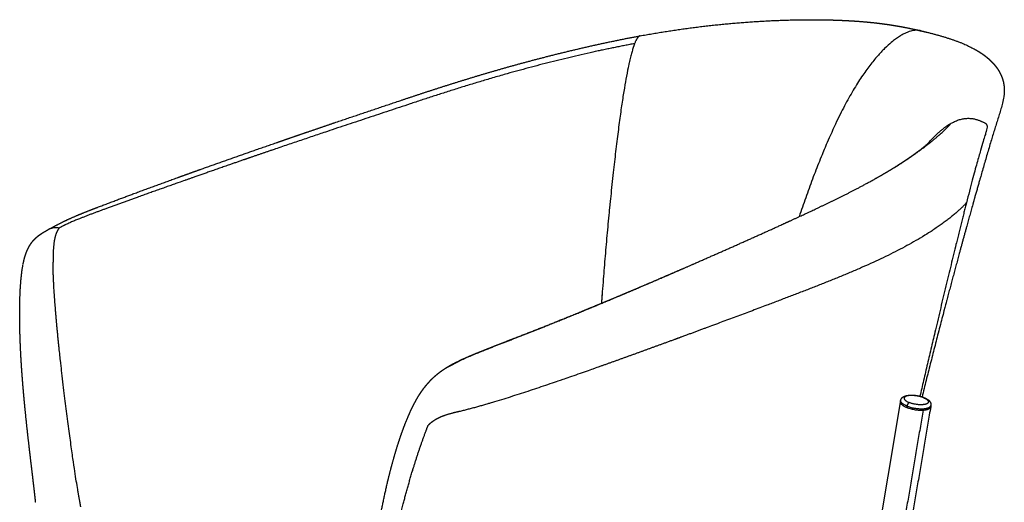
# Model space of a CAD drawing. Header units: millimetres. Extents: x -1034 to 742, y 1139 to 3175.
# Tile 6 of 15: x -969 to -526, y 1546 to 1763. Entities that reach past the tile are written whole.
import ezdxf

# ---------------------------------------------------------------- set-up
doc = ezdxf.new("R2010")
doc.units = ezdxf.units.MM
doc.header["$MEASUREMENT"] = 0
for name, color, linetype, true_color in [('2DVýkres$viditelné$tečné', 18, 'Continuous', 0x000000), ('2DVýkres$viditelné$čáry', 18, 'Continuous', 0x000000), ('podnoží kov', 18, 'Continuous', 0x000000)]:
    doc.layers.add(name, color=color, linetype=linetype, true_color=true_color)

msp = doc.modelspace()

# ---------------------------------------------------------------- linework, layer by layer
at = {"layer": '2DVýkres$viditelné$tečné'}
for points, weights, knots in [([(-563.87, 1757.79), (-565.92, 1758.26), (-573.09, 1758.2), (-595.65, 1734.78), (-612.81, 1691.19), (-618.54, 1674.25)], [5013.14637255, 5011.3960645, 5005.81360417, 4995.60772095, 4995.94417191, 4996.79712761], [401.24035, 401.24035, 401.24035, 401.24035, 455.950272, 525.804326, 566.615697, 566.615697, 566.615697, 566.615697]), ([(-692.44, 1752.01), (-711.46, 1748.51), (-753.18, 1738.33), (-803.46, 1721.55), (-850.28, 1706.04), (-881.2, 1695.26), (-894.94, 1690.4), (-899.23, 1688.89), (-907.43, 1685.98), (-919.34, 1681.71), (-929.29, 1678.1), (-936.79, 1675.34), (-941.69, 1673.46), (-945.3, 1671.96), (-948.33, 1670.58), (-950.2, 1669.63), (-951.03, 1669.17)], [5165.71919565, 5174.9414175, 5181.392362, 5162.14868038, 5142.28100418, 5126.90761215, 5119.42226167, 5119.42226167, 5119.42226167, 5119.42226167, 5119.42226167, 5119.42226167, 5119.42226167, 5119.42226167, 5119.42226167, 5119.42226167, 5119.42226167], [-462.791242, -462.791242, -462.791242, -462.791242, -404.942336, -347.093431, -289.244526, -231.395621, -231.395621, -231.395621, -227.97852, -224.869345, -221.891806, -220.024643, -218.875887, -217.946753, -217.090223, -216.375282, -216.375282, -216.375282, -216.375282]), ([(-692.44, 1752.01), (-694.21, 1747.48), (-698.78, 1727.42), (-704.97, 1667.6), (-707.11, 1638.46), (-707.33, 1635.37)], [5165.71919565, 5157.78857658, 5139.36707305, 5123.52522338, 5122.15333394, 5122.07556206], [0, 0, 0, 0, 74.241596, 148.483192, 157.431776, 157.431776, 157.431776, 157.431776]), ([(-543.36, 1680.48), (-549.59, 1673.58), (-572.21, 1658.32), (-618.04, 1640.02), (-663.85, 1622.92), (-695.03, 1611.55), (-709.33, 1606.48), (-712.81, 1605.25), (-719.58, 1602.87), (-732.09, 1598.56), (-745.4, 1594.11), (-759.14, 1589.87), (-767.16, 1587.7), (-770.86, 1586.81)], [4786.92660487, 4758.71061817, 4706.98816839, 4660.44354399, 4618.82077356, 4594.76039673, 4584.50562154, 4584.50562154, 4584.50562154, 4584.50562154, 4584.50562154, 4584.50562154, 4584.50562154, 4584.50562154], [-462.791242, -462.791242, -462.791242, -462.791242, -404.942336, -347.093431, -289.244526, -231.395621, -231.395621, -231.395621, -228.617089, -226.010914, -221.456814, -218.076514, -215.217925, -215.217925, -215.217925, -215.217925]), ([(-951.03, 1669.17), (-951.12, 1669.04), (-951.46, 1668.55), (-952.03, 1667.49), (-952.56, 1666.12), (-953.16, 1663.86), (-953.63, 1660.14), (-953.74, 1656.11), (-953.72, 1653.79)], [5085.83041526, 5085.56973253, 5084.6179872, 5082.83219136, 5080.90166773, 5078.23852796, 5074.93726668, 5072.39837821, 5071.17261734], [0, 0, 0, 0, 3.658937, 7.317873, 10.97681, 14.635746, 21.953619, 29.271492, 29.271492, 29.271492, 29.271492]), ([(-941.27, 1543.86), (-941.36, 1544.41), (-942.19, 1549.36), (-943.93, 1557.83), (-949.03, 1596.85), (-950.83, 1613.66), (-951.73, 1622.05), (-953.15, 1637.48), (-953.7, 1649.15), (-953.72, 1653.79)], [5061.50629285, 5061.34597189, 5059.90878992, 5057.65962958, 5057.79411265, 5059.92978833, 5060.99762617, 5064.16751891, 5068.72109558, 5071.17261734], [0, 0, 0, 0, 5.151739, 47.007705, 88.863672, 88.863672, 88.863672, 130.719638, 172.575604, 172.575604, 172.575604, 172.575604]), ([(-774.76, 1607.57), (-774.01, 1608), (-772.39, 1608.87), (-768.68, 1610.67), (-763.98, 1612.69), (-759.38, 1614.52), (-752.62, 1617.17), (-744.2, 1620.44), (-730.45, 1625.88), (-720.99, 1629.69), (-714.93, 1632.18), (-700.82, 1637.98), (-683.86, 1645.22), (-667.28, 1652.44), (-665.78, 1653.1)], [1, 1, 1, 1, 1, 1, 1, 1, 1, 1, 1, 1.00215343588, 1.00494461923, 1.00786935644, 1.008137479], [0, 0, 0, 0, 0.648899, 1.380409, 3.093666, 4.492928, 5.097, 8.544032, 11.280208, 16.201179, 16.201179, 16.201179, 74.050084, 79.860778, 79.860778, 79.860778, 79.860778]), ([(-770.86, 1586.81), (-772.4, 1586.44), (-775.32, 1585.77), (-778.59, 1584.75), (-781.01, 1583.59), (-782.69, 1582.6), (-784.17, 1581.5), (-784.93, 1580.83), (-785.14, 1580.64)], [4545.48509553, 4544.71576907, 4543.33806047, 4542.3474926, 4542.19150323, 4542.3555856, 4542.76358432, 4543.10709271, 4543.21172272], [0, 0, 0, 0, 5.601211, 11.202422, 14.003027, 16.803633, 19.604238, 22.404844, 22.404844, 22.404844, 22.404844]), ([(-807.13, 1480.54), (-806.9, 1483.86), (-806.52, 1488.04), (-805.33, 1496.86), (-804.77, 1501.01), (-803.62, 1509.03), (-801.14, 1523.81), (-798.3, 1537.81), (-794.79, 1551.41), (-791.76, 1561.72), (-789.02, 1570.15), (-786.78, 1576.41), (-785.69, 1579.28), (-785.14, 1580.64)], [4608.92170511, 4607.04783712, 4604.49359541, 4598.62487859, 4598.62487859, 4598.62487859, 4598.62487859, 4598.62487859, 4598.62487859, 4598.62487859, 4598.62487859, 4598.62487859, 4598.62487859, 4598.62487859], [0, 0, 0, 0, 26.827307, 26.827307, 26.827307, 29.972025, 32.910743, 38.082445, 40.691842, 43.456487, 46.149042, 47.350385, 48.451678, 48.451678, 48.451678, 48.451678])]:
    msp.add_rational_spline(points, weights, degree=3, knots=knots, dxfattribs=at)
for points, weights, degree in [([(-689.94, 1755.51), (-690.59, 1755.39), (-691.43, 1754.58), (-692.44, 1752.01)], [5177.70997166, 5174.32176318, 5170.22730261, 5165.71919565], 3), ([(-550.19, 1716.22), (-543.6, 1719.94), (-534.65, 1716.38), (-533.07, 1715.49), (-537.37, 1703.93), (-543.36, 1680.48)], [4781.52921347, 4777.17211559, 4773.96581603, 4772.89166126, 4777.5925289, 4786.92660487], 3), ([(-577.37, 1695.38), (-565.89, 1702.36), (-556.06, 1709.72), (-550.19, 1716.22)], [4717.79573366, 4736.02065591, 4758.0912172, 4781.52921347], 3), ([(-560.54, 1707.26), (-556.69, 1711.65), (-553.22, 1714.52), (-550.19, 1716.22)], [4789.36137767, 4786.11611833, 4783.53178916, 4781.52921347], 3), ([(-543.36, 1680.48), (-548.89, 1658.81), (-557.67, 1622.14), (-564.24, 1593.59)], [4786.92660487, 4795.58528419, 4810.25352283, 4821.41453331], 3), ([(-777.72, 1605.97), (-776.3, 1606.89), (-774.76, 1607.57)], [1, 0.996742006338, 1], 2)]:
    msp.add_rational_spline(points, weights, degree=degree, dxfattribs=at)
msp.add_open_spline([(-951.03, 1669.17), (-951.3, 1669.19), (-951.81, 1669.23), (-952.73, 1669.25), (-953.62, 1669.21), (-954.44, 1669.04), (-955, 1668.85), (-955.47, 1668.66), (-955.76, 1668.54), (-955.89, 1668.46)], degree=3, knots=[0, 0, 0, 0, 0.204253, 0.383136, 0.694651, 0.869827, 1.012175, 1.133935, 1.249476, 1.249476, 1.249476, 1.249476], dxfattribs=at)
msp.add_open_spline([(-562.81, 1587.36), (-572.67, 1529.15), (-582.53, 1470.95)], degree=2, dxfattribs=at)
at = {"layer": '2DVýkres$viditelné$čáry'}
for points, weights, degree, knots in [([(-689.94, 1755.51), (-687.45, 1755.97), (-684.96, 1756.4), (-682.46, 1756.82), (-680.03, 1757.23), (-677.59, 1757.61), (-675.15, 1757.98), (-672.78, 1758.33), (-670.4, 1758.67), (-668.02, 1758.99), (-665.7, 1759.3), (-663.38, 1759.59), (-661.06, 1759.86), (-656.59, 1760.39), (-652.12, 1760.84), (-647.64, 1761.23), (-643.4, 1761.59), (-639.15, 1761.9), (-634.9, 1762.13), (-627.16, 1762.57), (-619.41, 1762.79), (-611.65, 1762.77), (-608.14, 1762.75), (-604.69, 1762.69), (-598.17, 1762.45), (-595.07, 1762.29), (-592.07, 1762.07), (-586.53, 1761.67), (-581.43, 1761.08), (-572.04, 1759.58), (-567.92, 1758.73), (-563.89, 1757.79)], [1, 0.99997772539, 0.99997772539, 1, 0.999978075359, 0.999978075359, 1, 0.99997850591, 0.99997850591, 1, 0.999979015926, 0.999979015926, 1, 0.999919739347, 0.999919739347, 1, 0.999925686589, 0.999925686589, 1, 0.999707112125, 0.999707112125, 1, 0.99901289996, 0.997994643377, 0.995964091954, 0.994949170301, 0.993914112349, 0.992009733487, 0.990066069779, 0.986103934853, 0.984188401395, 0.982191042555], 3, [0, 0, 0, 0, 1.900356, 1.900356, 1.900356, 3.751802, 3.751802, 3.751802, 5.555536, 5.555536, 5.555536, 7.31253, 7.31253, 7.31253, 10.689132, 10.689132, 10.689132, 13.885258, 13.885258, 13.885258, 19.707477, 19.707477, 19.707477, 41.349654, 41.349654, 61.862795, 61.862795, 61.862795, 99.268906, 99.268906, 134.163203, 134.163203, 134.163203, 134.163203]), ([(-563.87, 1757.79), (-563.21, 1757.64), (-561.88, 1757.32), (-559.34, 1756.7), (-555.3, 1755.64), (-551.95, 1754.61), (-549.83, 1753.88), (-549.33, 1753.71), (-548.4, 1753.38), (-546.6, 1752.73), (-543.79, 1751.61), (-541.48, 1750.52), (-540.03, 1749.74), (-538.37, 1748.84), (-536.86, 1747.89), (-534.1, 1745.86), (-532.84, 1744.77), (-531.75, 1743.62), (-530.61, 1742.43), (-529.63, 1741.17), (-528.02, 1738.5), (-527.39, 1737.07), (-526.96, 1735.56), (-526.5, 1733.91), (-526.29, 1732.22), (-526.33, 1730.51), (-526.34, 1730.28), (-526.35, 1729.83), (-526.43, 1728.9), (-526.65, 1727.17), (-526.99, 1725.68), (-527.26, 1724.66), (-527.35, 1724.33), (-527.56, 1723.59), (-527.9, 1722.44), (-528.61, 1720.19), (-529.44, 1717.56), (-530.84, 1713.03), (-533.39, 1704.63), (-535.61, 1697.01), (-537.13, 1691.69), (-537.28, 1691.17), (-537.42, 1690.66), (-537.57, 1690.15), (-538.94, 1685.33), (-540.48, 1679.85), (-543.12, 1670.35), (-544.4, 1665.66), (-548.01, 1652.43), (-550.32, 1643.79), (-552.62, 1635.08), (-556.28, 1621.19), (-559.84, 1607.27), (-563.29, 1593.32)], [1, 1, 1, 1, 1, 1, 1, 1, 1, 1, 1, 1, 1, 0.998702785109, 0.997372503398, 0.994656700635, 0.99324222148, 0.991833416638, 0.990362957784, 0.988883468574, 0.985895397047, 0.98437124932, 0.982865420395, 0.975453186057, 0.975453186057, 0.982865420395, 0.982865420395, 0.982865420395, 0.982865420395, 0.982865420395, 0.982865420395, 0.982865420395, 0.982865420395, 0.982865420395, 0.982865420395, 0.982865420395, 0.982865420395, 0.982865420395, 0.982865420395, 0.982865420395, 0.982865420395, 0.982885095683, 0.982904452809, 0.98292351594, 0.983102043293, 0.983268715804, 0.98354240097, 0.983668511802, 0.984017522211, 0.984236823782, 0.984465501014, 0.984446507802, 0.984446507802, 0.984465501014], 3, [0, 0, 0, 0, 0.511235, 1.023081, 1.962739, 3.651392, 3.651392, 3.651392, 4.041084, 4.397315, 5.084432, 6.315043, 6.315043, 6.315043, 27.212123, 27.212123, 49.399959, 49.399959, 49.399959, 72.517063, 72.517063, 96.337312, 96.337312, 96.337312, 97.613962, 97.613962, 97.613962, 97.793239, 97.951637, 98.311172, 99.101841, 99.101841, 99.101841, 99.357487, 99.681725, 100.002437, 101.125608, 101.754115, 103.560643, 107.716593, 107.716593, 107.716593, 110.074571, 110.074571, 110.074571, 132.013548, 132.013548, 153.738191, 153.738191, 193.951598, 193.951598, 193.951598, 204.741793, 204.741793, 204.741793, 204.741793]), ([(-955.85, 1668.48), (-955.11, 1668.89), (-954.37, 1669.29), (-953.63, 1669.68), (-953.49, 1669.75), (-953.38, 1669.82), (-953.29, 1669.86), (-952.51, 1670.29), (-951.73, 1670.71), (-950.94, 1671.11), (-950.51, 1671.34), (-950.08, 1671.55), (-949.65, 1671.77), (-949.26, 1671.96), (-948.87, 1672.15), (-948.48, 1672.34), (-947.63, 1672.75), (-946.77, 1673.14), (-945.9, 1673.53), (-944.02, 1674.37), (-942.12, 1675.17), (-940.21, 1675.94), (-938.03, 1676.82), (-935.84, 1677.68), (-933.64, 1678.52), (-928.3, 1680.54), (-922.97, 1682.55), (-917.64, 1684.56), (-911.17, 1686.93), (-904.72, 1689.29), (-898.27, 1691.65), (-883.23, 1697.07), (-868.15, 1702.4), (-853.04, 1707.63), (-845.14, 1710.37), (-837.3, 1713.05), (-821.27, 1718.5), (-813.18, 1721.23), (-805.1, 1723.95), (-796.57, 1726.82), (-788.29, 1729.6), (-770.39, 1735.34), (-761.25, 1738.14), (-751.77, 1740.83), (-741.69, 1743.7), (-731.28, 1746.43), (-710.73, 1751.35), (-700.16, 1753.64), (-689.96, 1755.51)], [1, 0.999981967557, 0.999981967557, 1, 0.999982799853, 0.999955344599, 0.999914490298, 0.999881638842, 0.999881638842, 0.999914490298, 0.999894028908, 0.999894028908, 0.999914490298, 0.999898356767, 0.999898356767, 0.999914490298, 0.999857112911, 0.999857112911, 0.999914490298, 0.999809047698, 0.999809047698, 0.999914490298, 0.999892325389, 0.999892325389, 0.999914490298, 1.00061892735, 1.0013233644, 1.00202780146, 1.00275897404, 1.00349014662, 1.0042213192, 1.0042073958, 1.0042073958, 1.0042213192, 1.00490582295, 1.00556084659, 1.00685519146, 1.00748525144, 1.00809559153, 1.00874185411, 1.00934093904, 1.01034814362, 1.01071000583, 1.01086147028, 1.01102263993, 1.01094505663, 1.01029526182, 1.00970455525, 1.00878589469], 3, [0, 0, 0, 0, 0.631781, 0.631781, 0.631781, 1.40037, 1.40037, 1.40037, 2.067712, 2.067712, 2.067712, 2.429927, 2.429927, 2.429927, 2.755109, 2.755109, 2.755109, 3.465034, 3.465034, 3.465034, 5.012935, 5.012935, 5.012935, 6.779452, 6.779452, 6.779452, 7.779452, 7.779452, 7.779452, 8.779452, 8.779452, 8.779452, 20.78605, 20.78605, 20.78605, 61.487201, 61.487201, 103.129048, 103.129048, 103.129048, 146.724733, 146.724733, 193.083671, 193.083671, 193.083671, 243.298282, 243.298282, 294.031176, 294.031176, 294.031176, 294.031176]), ([(-575.54, 1696.51), (-574.56, 1697.12), (-573.59, 1697.73), (-572.62, 1698.36), (-571.24, 1699.26), (-569.91, 1700.15), (-567.45, 1701.85), (-566.29, 1702.68), (-565.25, 1703.45), (-564.82, 1703.77), (-564.39, 1704.1), (-563.97, 1704.43), (-563.48, 1704.8), (-562.99, 1705.19), (-562.51, 1705.58), (-561.89, 1706.07), (-561.29, 1706.59), (-560.7, 1707.11), (-560.64, 1707.17), (-560.58, 1707.22), (-560.53, 1707.26), (-560.42, 1707.37), (-560.31, 1707.47), (-560.19, 1707.58)], [1, 0.999972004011, 0.999972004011, 1, 1.00061417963, 1.00124912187, 1.00254727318, 1.00322013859, 1.00390898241, 1.00388499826, 1.00388499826, 1.00390898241, 1.00385992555, 1.00385992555, 1.00390898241, 1.00371231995, 1.00371231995, 1.00390898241, 1.00402048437, 1.0041325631, 1.00424513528, 1.00416279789, 1.00416279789, 1.00424513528], 3, [0, 0, 0, 0, 0.863524, 0.863524, 0.863524, 12.678741, 12.678741, 24.452262, 24.452262, 24.452262, 24.855558, 24.855558, 24.855558, 25.320222, 25.320222, 25.320222, 25.915105, 25.915105, 25.915105, 27.578394, 27.578394, 27.578394, 27.694822, 27.694822, 27.694822, 27.694822]), ([(-665.78, 1653.1), (-652.14, 1659.05), (-638.55, 1665.11), (-625.02, 1671.28), (-622.71, 1672.33), (-618.14, 1674.43), (-609.7, 1678.36), (-600.38, 1682.84), (-590.48, 1687.9), (-584.49, 1691.2), (-581.67, 1692.83), (-580.23, 1693.67), (-578.79, 1694.52), (-577.37, 1695.38)], [1, 0.999976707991, 0.999976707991, 1, 1, 1, 1, 1, 1, 1, 1, 0.999958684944, 0.999958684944, 1], 3, [0, 0, 0, 0, 11.172684, 11.172684, 11.172684, 13.07545, 14.947807, 18.163118, 20.845666, 23.294348, 23.294348, 23.294348, 24.545664, 24.545664, 24.545664, 24.545664]), ([(-967.18, 1652.88), (-966.97, 1654), (-966.7, 1655.1), (-966.39, 1656.19), (-966.12, 1657.1), (-965.81, 1657.99), (-965.45, 1658.86), (-965.43, 1658.9), (-965.41, 1658.95), (-965.39, 1658.99), (-965.05, 1659.8), (-964.66, 1660.58), (-964.2, 1661.33), (-963.8, 1662.01), (-963.34, 1662.65), (-962.83, 1663.26), (-962.36, 1663.83), (-961.85, 1664.36), (-961.31, 1664.85), (-960.78, 1665.32), (-960.22, 1665.77), (-959.64, 1666.18), (-959.58, 1666.22), (-959.51, 1666.27), (-959.43, 1666.33), (-958.91, 1666.68), (-958.38, 1667.03), (-957.84, 1667.35), (-957.2, 1667.73), (-956.55, 1668.1), (-955.89, 1668.46)], [1, 0.999283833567, 0.999283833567, 1, 0.998960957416, 0.998960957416, 1, 1.00000386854, 1.00000775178, 1.00001164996, 0.998373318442, 0.998373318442, 1.00001164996, 0.998101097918, 0.998101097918, 1.00001164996, 0.998297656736, 0.998297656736, 1.00001164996, 0.998891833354, 0.998891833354, 1.00001164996, 1.0000221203, 1.00003402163, 1.00004734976, 0.999690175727, 0.999690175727, 1.00004734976, 0.99993443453, 0.99993443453, 1.00004734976], 3, [0, 0, 0, 0, 0.853961, 0.853961, 0.853961, 1.560855, 1.560855, 1.560855, 1.791613, 1.791613, 1.791613, 2.449962, 2.449962, 2.449962, 3.042994, 3.042994, 3.042994, 3.594797, 3.594797, 3.594797, 4.128875, 4.128875, 4.128875, 4.567892, 4.567892, 4.567892, 5.040705, 5.040705, 5.040705, 5.60181, 5.60181, 5.60181, 5.60181]), ([(-961.53, 1545.96), (-961.67, 1547.26), (-961.81, 1548.47), (-962.14, 1551.37), (-962.32, 1552.9), (-962.83, 1557.3), (-963.21, 1560.44), (-963.55, 1563.31), (-963.98, 1566.94), (-964.42, 1570.69), (-965.2, 1577.52), (-965.55, 1580.72), (-965.9, 1584.11), (-966.77, 1592.53), (-967.54, 1601.22), (-968.04, 1609.62), (-968.3, 1613.85), (-968.48, 1618.09), (-968.6, 1622.33), (-968.71, 1626.26), (-968.74, 1630.19), (-968.69, 1634.12), (-968.66, 1635.91), (-968.61, 1637.71), (-968.54, 1639.5), (-968.47, 1641.15), (-968.37, 1642.81), (-968.24, 1644.46), (-968.2, 1644.97), (-968.16, 1645.49), (-968.11, 1646.01), (-968.02, 1646.98), (-967.92, 1647.96), (-967.8, 1648.93), (-967.64, 1650.25), (-967.43, 1651.56), (-967.18, 1652.86)], [5070.04504923, 5069.96604742, 5069.91873976, 5069.88070536, 5069.89880732, 5070.01138269, 5070.17065061, 5070.34112174, 5070.55708399, 5070.82077899, 5071.38994439, 5071.68425023, 5072.04041171, 5072.92458881, 5074.09190311, 5075.61171139, 5075.15686116, 5075.15686116, 5075.61171139, 5074.88258581, 5074.88258581, 5075.61171139, 5075.29275047, 5075.29275047, 5075.61171139, 5075.09561579, 5075.09561579, 5075.61171139, 5075.52837748, 5075.52837748, 5075.61171139, 5075.16158681, 5075.16158681, 5075.61171139, 5073.752399, 5073.752399, 5075.61171139], 3, [4.708385, 4.708385, 4.708385, 4.708385, 11.195866, 11.195866, 18.18582, 18.18582, 31.613089, 31.613089, 31.613089, 49.836707, 49.836707, 63.994658, 63.994658, 63.994658, 103.77871, 103.77871, 103.77871, 106.962601, 106.962601, 106.962601, 109.915241, 109.915241, 109.915241, 111.26245, 111.26245, 111.26245, 112.505596, 112.505596, 112.505596, 112.894738, 112.894738, 112.894738, 113.631886, 113.631886, 113.631886, 114.627755, 114.627755, 114.627755, 114.627755]), ([(-777.61, 1606.05), (-777.46, 1606.15), (-777.3, 1606.24), (-777.15, 1606.34), (-776.52, 1606.73), (-775.89, 1607.11), (-775.24, 1607.47), (-774.48, 1607.9), (-773.72, 1608.3), (-772.95, 1608.69), (-772.48, 1608.93), (-772.02, 1609.16), (-771.55, 1609.38), (-771.18, 1609.56), (-770.81, 1609.74), (-770.43, 1609.91), (-769.49, 1610.35), (-768.54, 1610.78), (-767.59, 1611.2), (-765.42, 1612.14), (-763.24, 1613.05), (-761.05, 1613.92), (-758.54, 1614.92), (-756.02, 1615.92), (-753.5, 1616.9), (-747.65, 1619.19), (-741.79, 1621.48), (-735.94, 1623.79), (-729.16, 1626.47), (-722.39, 1629.19), (-715.64, 1631.94), (-708.18, 1635), (-700.71, 1638.12), (-685.66, 1644.49), (-677.96, 1647.81), (-670.38, 1651.1)], [4556.41347595, 4556.45496951, 4556.4982258, 4556.54317365, 4555.58533859, 4555.58533859, 4556.54317365, 4555.87159847, 4555.87159847, 4556.54317365, 4556.41582803, 4556.41582803, 4556.54317365, 4556.48570761, 4556.48570761, 4556.54317365, 4556.30120897, 4556.30120897, 4556.54317365, 4556.20548299, 4556.20548299, 4556.54317365, 4556.5151184, 4556.5151184, 4556.54317365, 4556.5384748, 4556.5384748, 4556.54317365, 4556.48961928, 4556.48961928, 4556.54317365, 4561.47582342, 4566.56828751, 4577.1681918, 4582.77167145, 4588.4703749], 3, [0.187846, 0.187846, 0.187846, 0.187846, 0.951478, 0.951478, 0.951478, 1.508374, 1.508374, 1.508374, 2.157775, 2.157775, 2.157775, 2.547848, 2.547848, 2.547848, 2.858207, 2.858207, 2.858207, 3.638663, 3.638663, 3.638663, 5.412387, 5.412387, 5.412387, 7.442708, 7.442708, 7.442708, 12.165787, 12.165787, 12.165787, 17.641072, 17.641072, 17.641072, 55.302276, 55.302276, 95.16357, 95.16357, 95.16357, 95.16357]), ([(-790.68, 1591.69), (-790.4, 1592.2), (-790.1, 1592.71), (-789.8, 1593.21), (-789.46, 1593.78), (-789.11, 1594.34), (-788.74, 1594.89), (-788.11, 1595.85), (-787.44, 1596.79), (-786.73, 1597.7), (-786.67, 1597.78), (-786.61, 1597.85), (-786.52, 1597.97), (-786.48, 1598.02), (-786.44, 1598.07), (-785.85, 1598.8), (-785.25, 1599.5), (-784.61, 1600.19), (-784.23, 1600.61), (-783.83, 1601.01), (-783.42, 1601.41), (-783.07, 1601.76), (-782.71, 1602.1), (-782.35, 1602.43), (-781.76, 1602.96), (-781.15, 1603.47), (-780.53, 1603.96), (-780.32, 1604.13), (-780.1, 1604.3), (-779.88, 1604.46), (-779.18, 1604.99), (-778.46, 1605.49), (-777.72, 1605.97)], [1, 0.999911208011, 0.999911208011, 1, 0.999862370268, 0.999862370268, 1, 0.999469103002, 0.999469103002, 1, 0.999996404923, 0.999993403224, 0.999988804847, 0.99998676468, 0.999984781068, 0.999546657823, 0.999546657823, 0.999984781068, 0.99980099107, 0.99980099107, 0.999984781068, 0.999835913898, 0.999835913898, 0.999984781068, 0.999608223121, 0.999608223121, 0.999984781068, 0.999944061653, 0.999944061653, 0.999984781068, 0.999612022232, 0.999612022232, 0.999984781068], 3, [0, 0, 0, 0, 0.440923, 0.440923, 0.440923, 0.937718, 0.937718, 0.937718, 1.801368, 1.801368, 1.801368, 2.16261, 2.16261, 2.465306, 2.465306, 2.465306, 3.16433, 3.16433, 3.16433, 3.59211, 3.59211, 3.59211, 3.96278, 3.96278, 3.96278, 4.556714, 4.556714, 4.556714, 4.762904, 4.762904, 4.762904, 5.423669, 5.423669, 5.423669, 5.423669]), ([(-572.89, 1591.75), (-572.83, 1592.09), (-572.68, 1592.41), (-572.47, 1592.68), (-572.27, 1592.94), (-572.02, 1593.16), (-571.74, 1593.32), (-571.5, 1593.47), (-571.25, 1593.58), (-570.99, 1593.68), (-570.72, 1593.77), (-570.44, 1593.84), (-569.84, 1593.97), (-569.51, 1594.01), (-568.46, 1594.1), (-567.68, 1594.1), (-566.88, 1594.03), (-566.07, 1593.96), (-565.26, 1593.83), (-563.75, 1593.48), (-563.07, 1593.27), (-562.44, 1593.02)], [1, 0.98060972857, 0.98060972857, 1, 0.988876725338, 0.988876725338, 1, 0.996433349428, 0.996433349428, 1, 1.00007287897, 1.00014240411, 1.0002725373, 1.00033250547, 1.00049306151, 1.00056563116, 1.0005952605, 1.00062462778, 1.00061095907, 1.00050318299, 1.00041714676, 1.00030213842], 3, [0, 0, 0, 0, 0.256483, 0.256483, 0.256483, 0.502359, 0.502359, 0.502359, 0.710086, 0.710086, 0.710086, 2.379918, 2.379918, 4.11504, 4.11504, 7.718599, 7.718599, 7.718599, 11.292179, 11.292179, 14.568784, 14.568784, 14.568784, 14.568784]), ([(-562.72, 1593), (-567.16, 1594.77), (-570.31, 1593.65), (-573.48, 1592.53), (-569.04, 1590.75)], [4784.13824527, 3386.02028812, 4782.6056468, 3377.60548106, 4772.237911], 2, [0, 0, 0, 12.566371, 12.566371, 25.132741, 25.132741, 25.132741]), ([(-562.72, 1593), (-558.28, 1591.23), (-561.43, 1590.1), (-564.59, 1588.97), (-569.04, 1590.75)], [4784.13824527, 3379.77290261, 4773.77050947, 3371.35809555, 4772.237911], 2, [-25.132741, -25.132741, -25.132741, -12.566371, -12.566371, 0, 0, 0]), ([(-562.41, 1593.01), (-561.89, 1592.8), (-561.41, 1592.56), (-560.55, 1592.02), (-560.16, 1591.71), (-559.86, 1591.34), (-559.7, 1591.15), (-559.56, 1590.94), (-559.46, 1590.71), (-559.28, 1590.32), (-559.22, 1589.91), (-559.29, 1589.49)], [4784.79338439, 4784.32267969, 4783.7619246, 4782.47692545, 4781.72403233, 4780.99677043, 4751.88763198, 4751.88763198, 4780.99677043, 4647.4744355, 4647.4744355, 4780.99677043], 3, [0.014193, 0.014193, 0.014193, 0.014193, 2.804164, 2.804164, 5.777485, 5.777485, 5.777485, 5.96599, 5.96599, 5.96599, 6.278681, 6.278681, 6.278681, 6.278681]), ([(-814.09, 1482.19), (-814.03, 1483.03), (-813.93, 1484.52), (-813.71, 1487.4), (-813.21, 1493.03), (-812.66, 1497.99), (-812.26, 1501.58), (-812.22, 1501.9), (-812.18, 1502.22), (-812.14, 1502.54), (-811.36, 1509.37), (-810.49, 1516.1), (-809.47, 1522.95), (-809.28, 1524.24), (-808.92, 1526.62), (-808.17, 1531.23), (-806.87, 1538.8), (-805.6, 1545.27), (-804.67, 1549.49), (-804.43, 1550.61), (-804.18, 1551.73), (-803.92, 1552.84), (-803.18, 1556.1), (-802.38, 1559.34), (-801.51, 1562.57), (-800.49, 1566.42), (-799.35, 1570.25), (-798.1, 1574.04), (-797.53, 1575.76), (-796.93, 1577.46), (-796.3, 1579.16), (-795.72, 1580.73), (-795.11, 1582.28), (-794.46, 1583.82), (-793.87, 1585.23), (-793.25, 1586.63), (-792.59, 1588.01), (-791.99, 1589.25), (-791.36, 1590.48), (-790.69, 1591.69)], [1, 1, 1, 1, 1, 1, 1, 0.999958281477, 0.999916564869, 0.999874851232, 0.998990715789, 0.998119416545, 0.997254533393, 0.997254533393, 0.997254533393, 0.997254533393, 0.997254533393, 0.997254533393, 0.997254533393, 0.997245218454, 0.997245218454, 0.997254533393, 0.997146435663, 0.997146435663, 0.997254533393, 0.996976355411, 0.996976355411, 0.997254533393, 0.997150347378, 0.997150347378, 0.997254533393, 0.997110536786, 0.997110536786, 0.997254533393, 0.997045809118, 0.997045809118, 0.997254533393, 0.996939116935, 0.996939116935, 0.997254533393], 3, [0, 0, 0, 0, 0.631099, 1.12275, 2.165262, 4.873812, 4.873812, 4.873812, 6.358144, 6.358144, 6.358144, 37.671753, 37.671753, 37.671753, 38.652856, 39.477629, 41.179594, 44.425808, 44.425808, 44.425808, 45.284183, 45.284183, 45.284183, 47.79283, 47.79283, 47.79283, 50.790237, 50.790237, 50.790237, 52.147913, 52.147913, 52.147913, 53.402947, 53.402947, 53.402947, 54.550515, 54.550515, 54.550515, 55.587569, 55.587569, 55.587569, 55.587569]), ([(-570.15, 1588.56), (-564.59, 1586.33), (-560.64, 1587.75), (-559.49, 1588.16), (-559.39, 1588.85)], [4771.88039537, 3370.32437063, 4773.79614346, 4262.32111684, 4128.20787188], 2, [-4.712389, -4.712389, -4.712389, -3.141593, -3.141593, -2.564816, -2.564816, -2.564816]), ([(-570.05, 1589.19), (-564.48, 1586.96), (-560.53, 1588.38), (-559.39, 1588.79), (-559.29, 1589.49)], [4771.50371999, 3370.05802091, 4773.41946808, 4261.98495166, 4127.88246722], 2, [0, 0, 0, 12.566371, 12.566371, 17.180585, 17.180585, 17.180585])]:
    msp.add_rational_spline(points, weights, degree=degree, knots=knots, dxfattribs=at)
for points, weights in [([(-562.41, 1593.01), (-562.57, 1593.07), (-562.72, 1593)], [1, 0.929070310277, 1]), ([(-572.99, 1591.12), (-573.25, 1589.8), (-570.15, 1588.56)], [4135.449427, 3879.01135621, 4771.88039537]), ([(-570.05, 1589.19), (-573.14, 1590.43), (-572.89, 1591.75)], [4771.50371999, 3878.7053582, 4135.12355098]), ([(-569.04, 1590.75), (-569.83, 1590.47), (-570.05, 1589.19)], [4772.237911, 3373.42993742, 4771.50371999])]:
    msp.add_rational_spline(points, weights, degree=2, dxfattribs=at)
for points in [[(-559.4, 1588.8), (-569.27, 1530.69), (-579.14, 1472.58)], [(-572.99, 1591.12), (-572.94, 1591.42), (-572.89, 1591.72)], [(-570.05, 1589.19), (-570.1, 1588.87), (-570.15, 1588.56)], [(-559.29, 1589.46), (-559.34, 1589.16), (-559.39, 1588.85)]]:
    msp.add_open_spline(points, degree=2, dxfattribs=at)
at = {"layer": 'podnoží kov'}
msp.add_lwpolyline([(-572.89, 1591.75), (-595.85, 1454.8)], dxfattribs=at)

doc.saveas('drawing.dxf')
